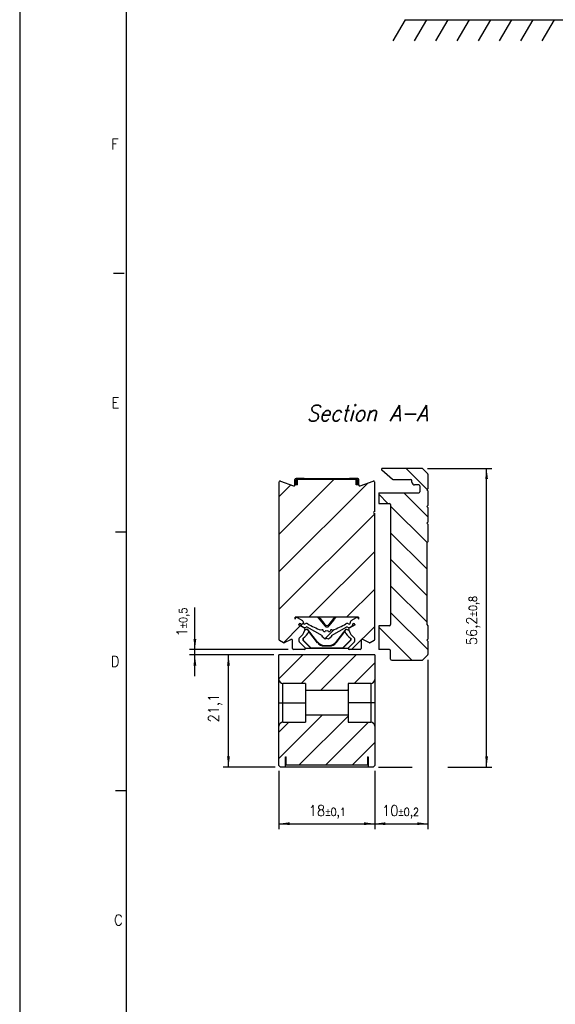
# Model space of a CAD drawing. Header units: millimetres. Extents: x -418 to 2050, y -784 to 1107.
# Tile 2 of 61: x -418 to -317, y -40 to 145. Entities that reach past the tile are written whole.
import ezdxf

# ---------------------------------------------------------------- set-up
doc = ezdxf.new("R2010")
doc.units = ezdxf.units.MM
doc.layers.add('1', color=7, linetype='Continuous')
doc.styles.add('CONVERTER_11', font='txt.shx', dxfattribs={"width": 0.9, "oblique": 15})
doc.styles.add('CONVERTER_12', font='txt.shx', dxfattribs={"width": 0.9})
doc.dimstyles.new('ME10_DIM_10', dxfattribs={"dimtxt": 2, "dimasz": 2, "dimexe": 1, "dimexo": 1, "dimgap": 1, "dimtad": 1, "dimdsep": 46, "dimtxsty": 'CONVERTER_12', "dimsah": 1, "dimcen": 0.09, "dimclrd": 2, "dimclre": 2, "dimclrt": 2, "dimadec": 0, "dimazin": 0, "dimtol": 1, "dimtp": 0.8, "dimtm": 0.8, "dimtfac": 0.75, "dimtdec": 0, "dimtix": 1, "dimtmove": 0, "dimatfit": 3, "dimfxl": 1, "dimtolj": 1, "dimtzin": 0, "dimarcsym": 0})
doc.dimstyles.new('ME10_DIM_11', dxfattribs={"dimtxt": 2, "dimasz": 2, "dimexe": 1, "dimexo": 1, "dimgap": 1, "dimtad": 1, "dimdsep": 46, "dimtxsty": 'CONVERTER_12', "dimsah": 1, "dimcen": 0.09, "dimclrd": 2, "dimclre": 2, "dimclrt": 2, "dimadec": 0, "dimazin": 0, "dimtol": 1, "dimtp": 0.5, "dimtm": 0.5, "dimtfac": 0.75, "dimtdec": 0, "dimtix": 1, "dimtmove": 0, "dimatfit": 3, "dimfxl": 1, "dimtolj": 1, "dimtzin": 0, "dimarcsym": 0})
doc.dimstyles.new('ME10_DIM_12', dxfattribs={"dimtxt": 2, "dimasz": 2, "dimexe": 1, "dimexo": 1, "dimgap": 1, "dimtad": 1, "dimdsep": 46, "dimtxsty": 'CONVERTER_12', "dimsah": 1, "dimcen": 0.09, "dimclrd": 2, "dimclre": 2, "dimclrt": 2, "dimadec": 0, "dimazin": 0, "dimtfac": 1, "dimtdec": 4, "dimtix": 1, "dimtmove": 0, "dimatfit": 3, "dimfxl": 1, "dimtolj": 1, "dimtzin": 0, "dimarcsym": 0})
doc.dimstyles.new('ME10_DIM_13', dxfattribs={"dimtxt": 2, "dimasz": 2, "dimexe": 1, "dimexo": 1, "dimgap": 1, "dimtad": 1, "dimdsep": 46, "dimtxsty": 'CONVERTER_12', "dimsah": 1, "dimcen": 0.09, "dimclrd": 2, "dimclre": 2, "dimclrt": 2, "dimadec": 0, "dimazin": 0, "dimtol": 1, "dimtp": 0.2, "dimtm": 0.2, "dimtfac": 0.75, "dimtdec": 0, "dimtix": 1, "dimtmove": 0, "dimatfit": 3, "dimfxl": 1, "dimtolj": 1, "dimtzin": 0, "dimarcsym": 0})
doc.dimstyles.new('ME10_DIM_14', dxfattribs={"dimtxt": 2, "dimasz": 2, "dimexe": 1, "dimexo": 1, "dimgap": 1, "dimtad": 1, "dimdsep": 46, "dimtxsty": 'CONVERTER_12', "dimsah": 1, "dimcen": 0.09, "dimclrd": 2, "dimclre": 2, "dimclrt": 2, "dimadec": 0, "dimazin": 0, "dimtol": 1, "dimtp": 0.1, "dimtm": 0.1, "dimtfac": 0.75, "dimtdec": 0, "dimtix": 1, "dimtmove": 0, "dimatfit": 3, "dimfxl": 1, "dimtolj": 1, "dimtzin": 0, "dimarcsym": 0})
pattern_1 = [(45, (0, 0), (-2.5, 2.5), [])]

# ---------------------------------------------------------------- blocks, each defined once
blk = doc.blocks.new('CABEZA_RANURADA_REGLA_SV2__1', base_point=(-369.25, 4.15))
at = {"linetype": 'Continuous'}
h = blk.add_hatch(dxfattribs=at)
h.set_pattern_fill('_USER', color=3, scale=3.535534, angle=45, pattern_type=0)
h.set_pattern_definition(pattern_1)
edge = h.paths.add_edge_path()
edge.add_line((-369.25, 20.65), (-369.25, 25.25))
edge.add_line((-369.25, 25.25), (-351.25, 25.25))
edge.add_line((-351.25, 25.25), (-351.25, 20.65))
edge.add_arc((-352, 20.65), 0.75, -90, 0, ccw=False)
edge.add_line((-352, 19.9), (-356.25, 19.9))
edge.add_line((-356.25, 19.9), (-356.25, 18.55))
edge.add_line((-356.25, 18.55), (-364.25, 18.55))
edge.add_line((-364.25, 18.55), (-364.25, 19.9))
edge.add_line((-364.25, 19.9), (-368.5, 19.9))
edge.add_arc((-368.5, 20.65), 0.75, 180, 270, ccw=False)
h = blk.add_hatch(dxfattribs=at)
h.set_pattern_fill('_USER', color=3, scale=3.535534, angle=45, pattern_type=0)
h.set_pattern_definition(pattern_1)
edge = h.paths.add_edge_path()
edge.add_line((-351.55, 4.15), (-351.25, 4.45))
edge.add_line((-351.25, 4.45), (-351.25, 11.85))
edge.add_arc((-352, 11.85), 0.75, 0, 90)
edge.add_line((-352, 12.6), (-356.25, 12.6))
edge.add_line((-356.25, 12.6), (-356.25, 13.95))
edge.add_line((-356.25, 13.95), (-364.25, 13.95))
edge.add_line((-364.25, 13.95), (-364.25, 12.6))
edge.add_line((-364.25, 12.6), (-368.5, 12.6))
edge.add_arc((-368.5, 11.85), 0.75, 90, 180)
edge.add_line((-369.25, 11.85), (-369.25, 4.45))
edge.add_line((-369.25, 4.45), (-368.95, 4.15))
edge.add_line((-368.95, 4.15), (-368.05, 4.15))
edge.add_line((-368.05, 4.15), (-368.05, 6.05))
edge.add_line((-368.05, 6.05), (-367.9, 6.05))
edge.add_line((-367.9, 6.05), (-367.9, 4.55))
edge.add_line((-367.9, 4.55), (-352.6, 4.55))
edge.add_line((-352.6, 4.55), (-352.6, 6.05))
edge.add_line((-352.6, 6.05), (-352.45, 6.05))
edge.add_line((-352.45, 6.05), (-352.45, 4.15))
edge.add_line((-352.45, 4.15), (-351.55, 4.15))
at = {"color": 7, "linetype": 'Continuous'}
for p, q in [((-369.25, 20.65), (-369.25, 25.25)), ((-351.25, 25.25), (-369.25, 25.25)), ((-351.25, 25.25), (-351.25, 20.65)), ((-369.25, 16.25), (-369.25, 20.65)), ((-351.25, 20.65), (-351.25, 16.25)), ((-364.25, 19.9), (-368.5, 19.9)), ((-364.25, 19.9), (-364.25, 18.55)), ((-364.25, 18.55), (-364.25, 16.25)), ((-356.25, 18.55), (-364.25, 18.55)), ((-352, 19.9), (-356.25, 19.9)), ((-356.25, 19.9), (-356.25, 18.55)), ((-356.25, 18.55), (-356.25, 16.25)), ((-369.25, 16.25), (-368.5, 16.25)), ((-369.25, 11.85), (-369.25, 16.25)), ((-368.5, 16.25), (-364.25, 16.25)), ((-364.25, 16.25), (-364.25, 13.95)), ((-356.25, 16.25), (-356.25, 13.95)), ((-352, 16.25), (-356.25, 16.25)), ((-351.25, 16.25), (-352, 16.25)), ((-351.25, 16.25), (-351.25, 11.85)), ((-364.25, 13.95), (-356.25, 13.95)), ((-364.25, 13.95), (-364.25, 12.6)), ((-356.25, 13.95), (-356.25, 12.6)), ((-369.25, 4.45), (-369.25, 11.85)), ((-368.5, 12.6), (-364.25, 12.6)), ((-356.25, 12.6), (-352, 12.6)), ((-351.25, 11.85), (-351.25, 4.45)), ((-368.05, 4.15), (-368.05, 6.05)), ((-368.05, 6.05), (-367.9, 6.05)), ((-367.9, 4.55), (-367.9, 6.05)), ((-352.6, 6.05), (-352.6, 4.55)), ((-352.6, 6.05), (-352.45, 6.05)), ((-352.45, 6.05), (-352.45, 4.15)), ((-369.25, 4.45), (-368.95, 4.15)), ((-368.05, 4.15), (-368.95, 4.15)), ((-352.45, 4.15), (-368.05, 4.15)), ((-367.9, 4.55), (-352.6, 4.55)), ((-351.55, 4.15), (-352.45, 4.15)), ((-351.55, 4.15), (-351.25, 4.45))]:
    blk.add_line(p, q, dxfattribs=at)
at = {"color": 3, "linetype": 'Continuous'}
for p, q in [((-368.5, 16.25), (-368.5, 19.9)), ((-352, 19.9), (-352, 16.25)), ((-368.5, 12.6), (-368.5, 16.25)), ((-352, 16.25), (-352, 12.6))]:
    blk.add_line(p, q, dxfattribs=at)
at = {"color": 7, "linetype": 'Continuous'}
for centre, start, end in [((-368.5, 20.65), 180, 270), ((-352, 20.65), 270, 0), ((-368.5, 11.85), 90, 180), ((-352, 11.85), 0, 90)]:
    blk.add_arc(centre, 0.75, start, end, dxfattribs=at)
blk = doc.blocks.new('SOPORTE_SV2__2', base_point=(-350.5, 24.25))
at = {"linetype": 'Continuous'}
h = blk.add_hatch(dxfattribs=at)
h.set_pattern_fill('_USER', color=3, scale=3.535534, angle=-45, pattern_type=0)
h.set_pattern_definition([(-45, (0, 0), (2.5, 2.5), [])])
edge = h.paths.add_edge_path()
edge.add_arc((-341.45, 25.33), 0.2, 315, 360)
edge.add_line((-341.25, 25.33), (-341.25, 27.85))
edge.add_line((-341.25, 27.85), (-341.45, 28.05))
edge.add_line((-341.45, 28.05), (-341.25, 28.25))
edge.add_line((-341.25, 28.25), (-341.25, 30.75))
edge.add_line((-341.25, 30.75), (-341.45, 30.95))
edge.add_line((-341.45, 30.95), (-341.45, 46.35))
edge.add_line((-341.45, 46.35), (-341.25, 46.55))
edge.add_line((-341.25, 46.55), (-341.25, 49.85))
edge.add_line((-341.25, 49.85), (-341.45, 50.05))
edge.add_line((-341.45, 50.05), (-341.25, 50.25))
edge.add_line((-341.25, 50.25), (-341.25, 53))
edge.add_line((-341.25, 53), (-341.45, 53.2))
edge.add_line((-341.45, 53.2), (-341.25, 53.4))
edge.add_line((-341.25, 53.4), (-341.25, 56.15))
edge.add_line((-341.25, 56.15), (-341.45, 56.35))
edge.add_line((-341.45, 56.35), (-341.25, 56.55))
edge.add_line((-341.25, 56.55), (-341.25, 59.26))
edge.add_arc((-341.45, 59.26), 0.2, 0, 45)
edge.add_line((-341.31, 59.41), (-342.19, 60.29))
edge.add_arc((-342.33, 60.15), 0.2, 45, 90)
edge.add_line((-342.33, 60.35), (-349.8, 60.35))
edge.add_arc((-349.8, 60.15), 0.2, 90, 230)
edge.add_line((-349.93, 59.99), (-347.9, 58.29))
edge.add_arc((-347.77, 58.45), 0.2, 230, 270)
edge.add_line((-347.77, 58.25), (-346.9, 58.25))
edge.add_line((-346.9, 58.25), (-344.45, 58.25))
edge.add_arc((-344.45, 58.05), 0.2, 0, 90, ccw=False)
edge.add_line((-344.25, 58.05), (-344.25, 57.75))
edge.add_arc((-343.75, 57.75), 0.5, 180, 270)
edge.add_line((-343.75, 57.25), (-343.6, 57.25))
edge.add_line((-343.6, 57.25), (-342.95, 57.25))
edge.add_arc((-342.95, 57.05), 0.2, 0, 90, ccw=False)
edge.add_line((-342.75, 57.05), (-342.75, 55.95))
edge.add_arc((-342.95, 55.95), 0.2, -90, 0, ccw=False)
edge.add_line((-342.95, 55.75), (-350.5, 55.75))
edge.add_line((-350.5, 55.75), (-350.5, 53.75))
edge.add_line((-350.5, 53.75), (-348.45, 53.75))
edge.add_arc((-348.45, 53.55), 0.2, 0, 90, ccw=False)
edge.add_line((-348.25, 53.55), (-348.25, 30.95))
edge.add_arc((-348.45, 30.95), 0.2, -90, 0, ccw=False)
edge.add_line((-348.45, 30.75), (-350.5, 30.75))
edge.add_line((-350.5, 30.75), (-350.5, 26.25))
edge.add_line((-350.5, 26.25), (-348.45, 26.25))
edge.add_arc((-348.45, 26.05), 0.2, 0, 90, ccw=False)
edge.add_line((-348.25, 26.05), (-348.25, 24.45))
edge.add_arc((-348.05, 24.45), 0.2, 180, 270)
edge.add_line((-348.05, 24.25), (-342.33, 24.25))
edge.add_arc((-342.33, 24.45), 0.2, 270, 315)
edge.add_line((-342.19, 24.31), (-341.31, 25.19))
at = {"color": 7, "linetype": 'Continuous'}
for p, q in [((-347.9, 58.29), (-349.93, 59.99)), ((-342.33, 60.35), (-349.8, 60.35)), ((-341.31, 59.41), (-342.19, 60.29)), ((-347.77, 58.25), (-346.9, 58.25)), ((-346.9, 58.25), (-344.45, 58.25)), ((-344.25, 57.75), (-344.25, 58.05)), ((-341.25, 59.26), (-341.25, 56.55)), ((-350.5, 55.75), (-342.95, 55.75)), ((-350.5, 55.75), (-350.5, 53.75)), ((-343.6, 57.25), (-343.75, 57.25)), ((-342.95, 57.25), (-343.6, 57.25)), ((-342.75, 57.05), (-342.75, 55.95)), ((-341.25, 56.55), (-341.45, 56.35)), ((-341.45, 56.35), (-341.25, 56.15)), ((-341.25, 56.15), (-341.25, 53.4)), ((-350.5, 53.75), (-348.45, 53.75)), ((-348.25, 53.55), (-348.25, 30.95)), ((-341.25, 53.4), (-341.45, 53.2)), ((-341.45, 53.2), (-341.25, 53)), ((-341.25, 53), (-341.25, 50.25)), ((-341.25, 50.25), (-341.45, 50.05)), ((-341.45, 50.05), (-341.25, 49.85)), ((-341.25, 49.85), (-341.25, 46.55)), ((-341.25, 46.55), (-341.45, 46.35)), ((-341.45, 46.35), (-341.45, 30.95)), ((-350.5, 30.75), (-350.5, 26.25)), ((-348.45, 30.75), (-350.5, 30.75)), ((-341.45, 30.95), (-341.25, 30.75)), ((-341.25, 30.75), (-341.25, 28.25)), ((-341.25, 28.25), (-341.45, 28.05)), ((-341.45, 28.05), (-341.25, 27.85)), ((-341.25, 27.85), (-341.25, 25.33)), ((-348.45, 26.25), (-350.5, 26.25)), ((-348.25, 24.45), (-348.25, 26.05)), ((-348.05, 24.25), (-342.33, 24.25)), ((-342.19, 24.31), (-341.31, 25.19))]:
    blk.add_line(p, q, dxfattribs=at)
for centre, radius, start, end in [((-349.8, 60.15), 0.2, 90, 230), ((-342.33, 60.15), 0.2, 45, 90), ((-341.45, 59.26), 0.2, 0, 45), ((-347.77, 58.45), 0.2, 230, 270), ((-344.45, 58.05), 0.2, 0, 90), ((-343.75, 57.75), 0.5, 180, 270), ((-342.95, 57.05), 0.2, 0, 90), ((-342.95, 55.95), 0.2, 270, 0), ((-348.45, 53.55), 0.2, 0, 90), ((-348.45, 30.95), 0.2, 270, 0), ((-348.45, 26.05), 0.2, 0, 90), ((-348.05, 24.45), 0.2, 180, 270), ((-342.33, 24.45), 0.2, 270, 315), ((-341.45, 25.33), 0.2, 315, 360)]:
    blk.add_arc(centre, radius, start, end, dxfattribs=at)
blk = doc.blocks.new('REGLA_SV2-1340__3', base_point=(-369.25, 26.25))
at = {"linetype": 'Continuous'}
h = blk.add_hatch(dxfattribs=at)
h.set_pattern_fill('_USER', color=3, scale=5, angle=45, pattern_type=0)
h.set_pattern_definition([(45, (0, 0), (-3.535534, 3.535534), [])])
edge = h.paths.add_edge_path()
edge.add_arc((-366.91, 27.96), 0.2, 0, 115, ccw=False)
edge.add_line((-366.71, 27.96), (-366.71, 26.45))
edge.add_arc((-366.51, 26.45), 0.2, 180, 270)
edge.add_line((-366.51, 26.25), (-364.48, 26.25))
edge.add_arc((-364.48, 26.45), 0.2, 270, 360)
edge.add_arc((-364.48, 26.45), 0.2, 360, 405)
edge.add_line((-364.34, 26.59), (-365.44, 27.69))
edge.add_arc((-365.3, 27.84), 0.2, 180, 225, ccw=False)
edge.add_line((-365.5, 27.84), (-365.5, 28.3))
edge.add_arc((-365.3, 28.3), 0.2, 125.136, 180, ccw=False)
edge.add_arc((-366.91, 30.59), 2.6, 305.136, 344.7656)
edge.add_arc((-366.91, 30.59), 2.6, 344.7656, 349.3965)
edge.add_arc((-364.55, 30.14), 0.2, 349.3965, 422)
edge.add_line((-364.46, 30.32), (-365.57, 30.91))
edge.add_line((-365.57, 30.91), (-365.53, 31.01))
edge.add_arc((-365.33, 30.93), 0.213, 60, 160, ccw=False)
edge.add_line((-365.23, 31.12), (-365.16, 31.08))
edge.add_arc((-365.26, 30.89), 0.213, -6.3865, 60, ccw=False)
edge.add_arc((-364.77, 30.84), 0.284, 173.6135, 240)
edge.add_line((-364.91, 30.59), (-364.79, 30.52))
edge.add_arc((-364.44, 31.14), 0.709, 240, 295.0938)
edge.add_arc((-364.05, 30.3), 0.213, 60, 115.0938, ccw=False)
edge.add_line((-363.94, 30.49), (-361.05, 28.82))
edge.add_line((-361.05, 28.82), (-361.2, 28.73))
edge.add_line((-361.2, 28.73), (-360.54, 28.19))
edge.add_line((-360.54, 28.19), (-360.25, 28.36))
edge.add_line((-360.25, 28.36), (-359.96, 28.19))
edge.add_line((-359.96, 28.19), (-359.3, 28.73))
edge.add_line((-359.3, 28.73), (-359.45, 28.82))
edge.add_line((-359.45, 28.82), (-356.56, 30.49))
edge.add_arc((-356.45, 30.3), 0.213, 64.9062, 120, ccw=False)
edge.add_arc((-356.06, 31.14), 0.709, 244.9062, 300)
edge.add_line((-355.71, 30.52), (-355.59, 30.59))
edge.add_arc((-355.73, 30.84), 0.284, 300, 366.3865)
edge.add_arc((-355.24, 30.89), 0.213, 120, 186.3865, ccw=False)
edge.add_line((-355.34, 31.08), (-355.27, 31.12))
edge.add_arc((-355.17, 30.93), 0.213, 20, 120, ccw=False)
edge.add_line((-354.97, 31.01), (-354.93, 30.91))
edge.add_line((-354.93, 30.91), (-356.04, 30.32))
edge.add_arc((-355.95, 30.14), 0.2, 118, 190.6035)
edge.add_arc((-353.59, 30.59), 2.6, 190.6035, 195.2344)
edge.add_arc((-353.59, 30.59), 2.6, 195.2344, 234.864)
edge.add_arc((-355.2, 28.3), 0.2, 0, 54.864, ccw=False)
edge.add_line((-355, 28.3), (-355, 27.84))
edge.add_arc((-355.2, 27.84), 0.2, 315, 360, ccw=False)
edge.add_line((-355.06, 27.69), (-356.16, 26.59))
edge.add_arc((-356.02, 26.45), 0.2, 135, 180)
edge.add_arc((-356.02, 26.45), 0.2, 180, 270)
edge.add_line((-356.02, 26.25), (-353.99, 26.25))
edge.add_arc((-353.99, 26.45), 0.2, 270, 360)
edge.add_line((-353.79, 26.45), (-353.79, 27.96))
edge.add_arc((-353.59, 27.96), 0.2, 65, 180, ccw=False)
edge.add_line((-353.51, 28.14), (-352.25, 27.55))
edge.add_arc((-352.17, 27.74), 0.2, 245, 300)
edge.add_line((-352.07, 27.56), (-351.35, 27.98))
edge.add_arc((-351.45, 28.15), 0.2, 300, 360)
edge.add_line((-351.25, 28.15), (-351.25, 51.85))
edge.add_arc((-351.25, 52.05), 0.2, 90, 270, ccw=False)
edge.add_line((-351.25, 52.25), (-351.25, 57.76))
edge.add_arc((-351.45, 57.76), 0.2, 0, 110)
edge.add_line((-351.52, 57.95), (-353.98, 57.05))
edge.add_arc((-354.05, 57.24), 0.2, 180, 290, ccw=False)
edge.add_line((-354.25, 57.24), (-354.25, 57.25))
edge.add_line((-354.25, 57.25), (-354.5, 57.25))
edge.add_line((-354.5, 57.25), (-354.71, 57.25))
edge.add_line((-354.71, 57.25), (-354.71, 58.25))
edge.add_line((-354.71, 58.25), (-365.79, 58.25))
edge.add_line((-365.79, 58.25), (-365.79, 57.25))
edge.add_line((-365.79, 57.25), (-366, 57.25))
edge.add_line((-366, 57.25), (-366.25, 57.25))
edge.add_line((-366.25, 57.25), (-366.25, 57.24))
edge.add_arc((-366.45, 57.24), 0.2, -110, 0, ccw=False)
edge.add_line((-366.52, 57.05), (-368.98, 57.95))
edge.add_arc((-369.05, 57.76), 0.2, 70, 180)
edge.add_line((-369.25, 57.76), (-369.25, 28.15))
edge.add_arc((-369.05, 28.15), 0.2, 180, 240)
edge.add_line((-369.15, 27.98), (-368.43, 27.56))
edge.add_arc((-368.33, 27.74), 0.2, 240, 295)
edge.add_line((-368.25, 27.55), (-366.99, 28.14))
edge = h.paths.add_edge_path(flags=16)
edge.add_line((-366.2, 31.96), (-366.16, 32.15))
edge.add_arc((-365.95, 32.1), 0.213, 60, 166.5363, ccw=False)
edge.add_line((-365.84, 32.29), (-364.85, 31.72))
edge.add_arc((-365.07, 31.35), 0.426, -9.5572, 60, ccw=False)
edge.add_arc((-364.45, 31.25), 0.203, 170.4428, 309.0184)
edge.add_arc((-364.05, 30.76), 0.426, 58.8346, 129.0184, ccw=False)
edge.add_arc((-356.46, 43.31), 14.25, 238.8346, 249.7069)
edge.add_arc((-361.33, 30.15), 0.213, 249.7069, 298.7494)
edge.add_arc((-361.12, 29.78), 0.206, 8.6154, 118.7494, ccw=False)
edge.add_arc((-360.72, 29.84), 0.206, 188.6154, 312.2603)
edge.add_arc((-360.37, 29.47), 0.305, 65.9098, 132.2603, ccw=False)
edge.add_arc((-360.13, 29.47), 0.305, 47.7397, 114.0902, ccw=False)
edge.add_arc((-359.78, 29.84), 0.206, 227.7397, 351.3846)
edge.add_arc((-359.38, 29.78), 0.206, 61.2506, 171.3846, ccw=False)
edge.add_arc((-359.17, 30.15), 0.213, 241.2506, 290.2931)
edge.add_arc((-364.04, 43.31), 14.25, 290.2931, 301.1654)
edge.add_arc((-356.45, 30.76), 0.426, 50.9816, 121.1654, ccw=False)
edge.add_arc((-356.05, 31.25), 0.203, 230.9816, 369.5572)
edge.add_arc((-355.43, 31.35), 0.426, 120, 189.5572, ccw=False)
edge.add_line((-355.65, 31.72), (-354.66, 32.29))
edge.add_arc((-354.55, 32.1), 0.213, 13.4637, 120, ccw=False)
edge.add_line((-354.34, 32.15), (-354.3, 31.96))
edge.add_line((-354.3, 31.96), (-354.3, 32.36))
edge.add_line((-354.3, 32.36), (-358.75, 32.36))
edge.add_line((-358.75, 32.36), (-361.75, 32.36))
edge.add_line((-361.75, 32.36), (-366.2, 32.36))
edge.add_line((-366.2, 32.36), (-366.2, 31.96))
at = {"color": 7, "linetype": 'Continuous'}
for p, q in [((-369.25, 57.76), (-369.25, 28.15)), ((-368.98, 57.95), (-366.52, 57.05)), ((-366.25, 57.25), (-366.25, 58.25)), ((-364.5, 58.45), (-366.05, 58.45)), ((-366, 58.25), (-365.79, 58.25)), ((-366, 57.25), (-366, 58.25)), ((-365.79, 57.25), (-365.79, 58.25)), ((-354.71, 58.25), (-365.79, 58.25)), ((-364.5, 58.45), (-356, 58.45)), ((-354.45, 58.45), (-356, 58.45)), ((-354.71, 57.25), (-354.71, 58.25)), ((-354.71, 58.25), (-354.5, 58.25)), ((-354.5, 57.25), (-354.5, 58.25)), ((-354.25, 57.25), (-354.25, 58.25)), ((-353.98, 57.05), (-351.52, 57.95)), ((-351.25, 52.25), (-351.25, 57.76)), ((-366, 57.25), (-366.25, 57.25)), ((-366.25, 57.24), (-366.25, 57.25)), ((-365.79, 57.25), (-366, 57.25)), ((-354.5, 57.25), (-354.71, 57.25)), ((-354.25, 57.25), (-354.5, 57.25)), ((-354.25, 57.24), (-354.25, 57.25)), ((-351.25, 28.15), (-351.25, 51.85)), ((-366.2, 31.96), (-366.2, 32.36)), ((-361.75, 32.36), (-366.2, 32.36)), ((-366.2, 31.96), (-366.16, 32.15)), ((-365.84, 32.29), (-364.85, 31.72)), ((-358.75, 32.36), (-361.75, 32.36)), ((-361.75, 32.36), (-361.5, 32.08)), ((-361.56, 31.88), (-360.64, 30.71)), ((-361.5, 32.08), (-360.64, 30.98)), ((-359, 32.08), (-359.86, 30.98)), ((-358.94, 31.88), (-359.86, 30.71)), ((-358.75, 32.36), (-359, 32.08)), ((-354.3, 32.36), (-358.75, 32.36)), ((-355.65, 31.72), (-354.66, 32.29)), ((-354.34, 32.15), (-354.3, 31.96)), ((-354.3, 32.36), (-354.3, 31.96)), ((-365.53, 31.01), (-365.57, 30.91)), ((-364.46, 30.32), (-365.57, 30.91)), ((-365.16, 31.08), (-365.23, 31.12)), ((-364.79, 30.52), (-364.91, 30.59)), ((-363.91, 30.08), (-364.4, 29.9)), ((-363.89, 30.13), (-364.39, 29.95)), ((-361.05, 28.82), (-363.94, 30.49)), ((-363.89, 30.13), (-363.91, 30.08)), ((-363.64, 29.74), (-363.91, 30.08)), ((-361.93, 27.62), (-363.89, 30.13)), ((-361.98, 27.53), (-363.66, 29.68)), ((-356.56, 30.49), (-359.45, 28.82)), ((-358.57, 27.62), (-356.61, 30.13)), ((-358.52, 27.53), (-356.84, 29.68)), ((-356.86, 29.74), (-356.59, 30.08)), ((-356.61, 30.13), (-356.11, 29.95)), ((-356.61, 30.13), (-356.59, 30.08)), ((-356.59, 30.08), (-356.1, 29.9)), ((-354.93, 30.91), (-356.04, 30.32)), ((-355.59, 30.59), (-355.71, 30.52)), ((-355.27, 31.12), (-355.34, 31.08)), ((-354.93, 30.91), (-354.97, 31.01)), ((-368.43, 27.56), (-369.15, 27.98)), ((-366.99, 28.14), (-368.25, 27.55)), ((-366.71, 26.45), (-366.71, 27.96)), ((-365.5, 28.3), (-365.5, 27.84)), ((-364.75, 28.39), (-364.75, 28)), ((-364.75, 28), (-364.7, 28.02)), ((-364.75, 28), (-363.2, 26.45)), ((-364.7, 28.42), (-364.7, 28.02)), ((-364.7, 28.02), (-363.18, 26.5)), ((-361.2, 28.73), (-361.05, 28.82)), ((-360.54, 28.19), (-361.2, 28.73)), ((-360.25, 28.36), (-360.54, 28.19)), ((-359.96, 28.19), (-360.25, 28.36)), ((-359.3, 28.73), (-359.96, 28.19)), ((-359.45, 28.82), (-359.3, 28.73)), ((-355.8, 28.02), (-357.32, 26.5)), ((-355.75, 28), (-357.3, 26.45)), ((-355.8, 28.42), (-355.8, 28.02)), ((-355.75, 28), (-355.8, 28.02)), ((-355.75, 28.39), (-355.75, 28)), ((-355, 27.84), (-355, 28.3)), ((-353.79, 27.96), (-353.79, 26.45)), ((-352.25, 27.55), (-353.51, 28.14)), ((-351.35, 27.98), (-352.07, 27.56)), ((-364.48, 26.25), (-366.51, 26.25)), ((-365.44, 27.69), (-364.34, 26.59)), ((-363.2, 26.45), (-364.28, 26.45)), ((-363.2, 26.45), (-363.18, 26.5)), ((-357.3, 26.45), (-363.2, 26.45)), ((-357.32, 26.5), (-363.18, 26.5)), ((-360.79, 26.95), (-359.71, 26.95)), ((-360.75, 27.05), (-359.75, 27.05)), ((-357.3, 26.45), (-357.32, 26.5)), ((-356.22, 26.45), (-357.3, 26.45)), ((-356.16, 26.59), (-355.06, 27.69)), ((-353.99, 26.25), (-356.02, 26.25))]:
    blk.add_line(p, q, dxfattribs=at)
at = {"color": 3, "linetype": 'Continuous'}
for p, q in [((-364.5, 58.25), (-364.5, 58.45)), ((-356, 58.25), (-356, 58.45)), ((-361.56, 31.88), (-361.5, 32.08)), ((-358.94, 31.88), (-359, 32.08)), ((-360.64, 30.71), (-360.64, 30.98)), ((-359.86, 30.71), (-359.86, 30.98)), ((-361.93, 27.62), (-361.98, 27.53)), ((-360.75, 27.05), (-360.79, 26.95)), ((-359.75, 27.05), (-359.71, 26.95)), ((-358.57, 27.62), (-358.52, 27.53))]:
    blk.add_line(p, q, dxfattribs=at)
at = {"color": 7, "linetype": 'Continuous'}
for centre, radius, start, end in [((-369.05, 57.76), 0.2, 70, 180), ((-366.05, 58.25), 0.2, 90, 180), ((-354.45, 58.25), 0.2, 360, 90), ((-351.45, 57.76), 0.2, 0, 110), ((-366.45, 57.24), 0.2, 250, 0), ((-354.05, 57.24), 0.2, 180, 290), ((-351.25, 52.05), 0.2, 90, 270), ((-365.95, 32.1), 0.213, 60, 166.5363), ((-365.07, 31.35), 0.426, 350.4428, 60), ((-363.92, 30.03), 3, 38, 50.9129), ((-356.58, 30.03), 3, 129.0871, 142), ((-355.43, 31.35), 0.426, 120, 189.5572), ((-354.55, 32.1), 0.213, 13.4637, 120), ((-365.33, 30.93), 0.213, 60, 160), ((-366.91, 30.59), 2.6, 305.136, 344.7656), ((-365.26, 30.89), 0.213, 353.6135, 60), ((-364.77, 30.84), 0.284, 173.6135, 240), ((-364.44, 31.14), 0.709, 240, 295.0938), ((-366, 30.55), 2.5, 301.3957, 339.5506), ((-364.45, 31.25), 0.203, 170.4428, 309.0184), ((-364.55, 30.14), 0.2, 349.3965, 62), ((-366.91, 30.59), 2.6, 344.7656, 349.3965), ((-364.05, 30.76), 0.426, 58.8346, 129.0184), ((-364.05, 30.3), 0.213, 60, 115.0938), ((-356.46, 43.31), 14.25, 238.8346, 249.7069), ((-366, 30.55), 2.5, 339.5506, 340.9699), ((-361.33, 30.15), 0.213, 249.7069, 298.7494), ((-361.12, 29.78), 0.206, 8.6154, 118.7494), ((-360.72, 29.84), 0.206, 188.6154, 312.2603), ((-360.25, 31.29), 0.5, 218, 322), ((-360.25, 31.02), 0.5, 218, 322), ((-360.37, 29.47), 0.305, 65.9098, 132.2603), ((-360.13, 29.47), 0.305, 47.7397, 114.0902), ((-359.78, 29.84), 0.206, 227.7397, 351.3846), ((-359.38, 29.78), 0.206, 61.2506, 171.3846), ((-359.17, 30.15), 0.213, 241.2506, 290.2931), ((-364.04, 43.31), 14.25, 290.2931, 301.1654), ((-354.5, 30.55), 2.5, 199.0301, 200.4494), ((-354.5, 30.55), 2.5, 200.4494, 238.6043), ((-356.45, 30.76), 0.426, 50.9816, 121.1654), ((-356.45, 30.3), 0.213, 64.9062, 120), ((-356.06, 31.14), 0.709, 244.9062, 300), ((-356.05, 31.25), 0.203, 230.9816, 9.5572), ((-355.95, 30.14), 0.2, 118, 190.6035), ((-353.59, 30.59), 2.6, 190.6035, 195.2344), ((-353.59, 30.59), 2.6, 195.2344, 234.864), ((-355.73, 30.84), 0.284, 300, 6.3865), ((-355.24, 30.89), 0.213, 120, 186.3865), ((-355.17, 30.93), 0.213, 20, 120), ((-369.05, 28.15), 0.2, 180, 240), ((-366.91, 27.96), 0.2, 0, 115), ((-365.3, 28.3), 0.2, 125.136, 180), ((-365.3, 27.84), 0.2, 180, 225), ((-366, 30.55), 2.5, 300, 301.3957), ((-354.5, 30.55), 2.5, 238.6043, 240), ((-355.2, 28.3), 0.2, 0, 54.864), ((-355.2, 27.84), 0.2, 315, 0), ((-353.59, 27.96), 0.2, 65, 180), ((-351.45, 28.15), 0.2, 300, 0), ((-368.33, 27.74), 0.2, 240, 295), ((-366.51, 26.45), 0.2, 180, 270), ((-364.48, 26.45), 0.2, 270, 360), ((-364.48, 26.45), 0.2, 360, 45), ((-360.79, 28.45), 1.5, 218, 270), ((-360.75, 28.55), 1.5, 218, 270), ((-359.75, 28.55), 1.5, 270, 322), ((-359.71, 28.45), 1.5, 270, 322), ((-356.02, 26.45), 0.2, 135, 180), ((-356.02, 26.45), 0.2, 180, 270), ((-353.99, 26.45), 0.2, 270, 0), ((-352.17, 27.74), 0.2, 245, 300)]:
    blk.add_arc(centre, radius, start, end, dxfattribs=at)
blk = doc.blocks.new('REGLA_SV2-1340mm__4', base_point=(-369.25, 4.15))
for name, p in [('SOPORTE_SV2__2', (-350.5, 24.25)), ('REGLA_SV2-1340__3', (-369.25, 26.25)), ('CABEZA_RANURADA_REGLA_SV2__1', (-369.25, 4.15))]:
    blk.add_blockref(name, p)
blk = doc.blocks.new('*D77')
at = {"layer": '1', "color": 2, "linetype": 'Continuous'}
for p, q in [((-341.33, 60.35), (-329.2, 60.35)), ((-330.2, 4.15), (-330.2, 60.35)), ((-350.55, 4.15), (-344.19, 4.15)), ((-337.51, 4.15), (-329.2, 4.15))]:
    blk.add_line(p, q, dxfattribs=at)
at = {"layer": '1', "color": 2}
for points in [[(-329.94, 58.35), (-330.46, 58.35), (-330.2, 60.35)], [(-330.46, 6.15), (-329.94, 6.15), (-330.2, 4.15)]]:
    blk.add_solid(points, dxfattribs=at)
at = {"layer": '1', "color": 2, "insert": (-331.4, 27.09), "char_height": 2, "attachment_point": 7, "rotation": 90, "line_spacing_factor": 0.60024, "style": 'CONVERTER_12'}
blk.add_mtext('\\C2;56,2\\C2;\\H1.5;{\\Fgdt;`}0,8', dxfattribs=at)
blk = doc.blocks.new('*D78')
at = {"layer": '1', "color": 2, "linetype": 'Continuous'}
for p, q in [((-385.07, 26.25), (-385.07, 34.16)), ((-367.51, 26.25), (-386.07, 26.25)), ((-385.07, 25.25), (-385.07, 26.25)), ((-370.25, 25.25), (-386.07, 25.25)), ((-385.07, 21.25), (-385.07, 25.25))]:
    blk.add_line(p, q, dxfattribs=at)
at = {"layer": '1', "color": 2}
for points in [[(-385.34, 28.25), (-384.81, 28.25), (-385.07, 26.25)], [(-384.81, 23.25), (-385.34, 23.25), (-385.07, 25.25)]]:
    blk.add_solid(points, dxfattribs=at)
at = {"layer": '1', "color": 2, "insert": (-386.07, 28.73), "char_height": 2, "attachment_point": 7, "rotation": 90, "line_spacing_factor": 0.60024, "style": 'CONVERTER_12'}
blk.add_mtext('\\C2;1\\C2;\\H1.5;{\\Fgdt;`}0,5', dxfattribs=at)
blk = doc.blocks.new('*D79')
at = {"layer": '1', "color": 2, "linetype": 'Continuous'}
for p, q in [((-370.25, 25.25), (-379.76, 25.25)), ((-378.76, 4.15), (-378.76, 25.25)), ((-369.95, 4.15), (-379.76, 4.15))]:
    blk.add_line(p, q, dxfattribs=at)
at = {"layer": '1', "color": 2}
for points in [[(-378.49, 23.25), (-379.02, 23.25), (-378.76, 25.25)], [(-379.02, 6.15), (-378.49, 6.15), (-378.76, 4.15)]]:
    blk.add_solid(points, dxfattribs=at)
at = {"layer": '1', "color": 2, "insert": (-379.96, 12.55), "char_height": 2, "attachment_point": 7, "rotation": 90, "line_spacing_factor": 0.60024, "style": 'CONVERTER_12'}
blk.add_mtext('21,1', dxfattribs=at)
blk = doc.blocks.new('*D80')
at = {"layer": '1', "color": 2, "linetype": 'Continuous'}
for p, q in [((-341.25, 24.33), (-341.25, -7.5)), ((-351.25, 3.45), (-351.25, -7.5)), ((-351.25, -6.5), (-341.25, -6.5))]:
    blk.add_line(p, q, dxfattribs=at)
at = {"layer": '1', "color": 2}
for points in [[(-349.25, -6.24), (-349.25, -6.77), (-351.25, -6.5)], [(-343.25, -6.77), (-343.25, -6.24), (-341.25, -6.5)]]:
    blk.add_solid(points, dxfattribs=at)
at = {"layer": '1', "color": 2, "insert": (-349.86, -5.5), "char_height": 2, "attachment_point": 7, "rotation": 0.0001, "line_spacing_factor": 0.60024, "style": 'CONVERTER_12'}
blk.add_mtext('\\C2;10\\C2;\\H1.5;{\\Fgdt;`}0,2', dxfattribs=at)
blk = doc.blocks.new('*D81')
at = {"layer": '1', "color": 2, "linetype": 'Continuous'}
for p, q in [((-369.25, 3.45), (-369.25, -7.5)), ((-351.25, 3.45), (-351.25, -7.5)), ((-369.25, -6.5), (-351.25, -6.5))]:
    blk.add_line(p, q, dxfattribs=at)
at = {"layer": '1', "color": 2}
for points in [[(-367.25, -6.24), (-367.25, -6.77), (-369.25, -6.5)], [(-353.25, -6.77), (-353.25, -6.24), (-351.25, -6.5)]]:
    blk.add_solid(points, dxfattribs=at)
at = {"layer": '1', "color": 2, "insert": (-363.64, -5.5), "char_height": 2, "attachment_point": 7, "rotation": 0.0001, "line_spacing_factor": 0.60024, "style": 'CONVERTER_12'}
blk.add_mtext('\\C2;18\\C2;\\H1.5;{\\Fgdt;`}0,1', dxfattribs=at)
blk = doc.blocks.new('Bottom1', base_point=(-215.388, 158.787))
at = {"layer": '1', "color": 2, "linetype": 'Continuous'}
for p, q in [((-345.493, 144.787), (-347.803, 140.787)), ((-345.493, 144.787), (-82.543, 144.787)), ((-341.493, 144.787), (-343.803, 140.787)), ((-337.493, 144.787), (-339.803, 140.787)), ((-333.493, 144.787), (-335.803, 140.787)), ((-329.493, 144.787), (-331.803, 140.787)), ((-325.493, 144.787), (-327.803, 140.787)), ((-321.493, 144.787), (-323.803, 140.787)), ((-317.493, 144.787), (-319.803, 140.787))]:
    blk.add_line(p, q, dxfattribs=at)
blk = doc.blocks.new('_A1', base_point=(416.98, -145.5))
at = {"layer": '1', "color": 2, "linetype": 'Continuous'}
for p, q in [((-418.02, 443.5), (-418.02, -150.5)), ((-398.4, 97.03), (-400.4, 97.03)), ((-398.02, 48.37), (-400.02, 48.37)), ((-398.02, -0.3), (-400.02, -0.3))]:
    blk.add_line(p, q, dxfattribs=at)
at = {"layer": '1', "color": 7, "linetype": 'Continuous'}
blk.add_line((-398.02, 438.5), (-398.02, -145.5), dxfattribs=at)
at = {"layer": '1', "color": 2, "char_height": 2, "attachment_point": 4, "line_spacing_factor": 1.20048, "style": 'CONVERTER_12'}
for s, insert in [('F', (-400.81, 121.37)), ('E', (-400.73, 72.7)), ('D', (-400.87, 24.03)), ('C', (-400.27, -24.63))]:
    blk.add_mtext(s, dxfattribs=dict(at, insert=insert))
blk = doc.blocks.new('B-B__5', base_point=(-355.25, 32.25))
blk.add_blockref('REGLA_SV2-1340mm__4', (-369.25, 4.152))
at = {"layer": '1', "color": 7, "insert": (-352.65, 72.252), "char_height": 3, "attachment_point": 2, "line_spacing_factor": 1.20048, "style": 'CONVERTER_11'}
blk.add_mtext('Section A-A', dxfattribs=at)
at = {"layer": '1'}
for base, p1, p2, dimstyle, picture, middle in [((-330.199, 4.152), (-342.333, 60.348), (-351.55, 4.152), 'ME10_DIM_10', '*D77', (-332.299, 32.25)), ((-385.073, 25.252), (-366.508, 26.252), (-369.25, 25.252), 'ME10_DIM_11', '*D78', (-387.073, 31.445)), ((-378.758, 4.152), (-369.25, 25.252), (-368.95, 4.152), 'ME10_DIM_12', '*D79', (-380.858, 14.702))]:
    dim = blk.add_linear_dim(base=base, p1=p1, p2=p2, angle=90, dimstyle=dimstyle, dxfattribs=at)
    dim.commit()
    dim.dimension.update_dxf_attribs({"geometry": picture, "text_midpoint": middle, "text_rotation": 90})
for base, p1, p2, dimstyle, picture, middle in [((-351.25, -6.502), (-341.25, 25.33), (-351.25, 4.452), 'ME10_DIM_13', '*D80', (-346.25, -4.502)), ((-369.25, -6.502), (-351.25, 4.452), (-369.25, 4.452), 'ME10_DIM_14', '*D81', (-360.25, -4.502))]:
    dim = blk.add_linear_dim(base=base, p1=p1, p2=p2, dimstyle=dimstyle, dxfattribs=at)
    dim.commit()
    dim.dimension.update_dxf_attribs({"geometry": picture, "text_midpoint": middle, "text_rotation": 0.00014})

msp = doc.modelspace()

# ---------------------------------------------------------------- block references
for name, p in [('_A1', (416.98, -145.5)), ('Bottom1', (-215.39, 158.79)), ('B-B__5', (-355.25, 32.25))]:
    msp.add_blockref(name, p)

doc.saveas('drawing.dxf')
